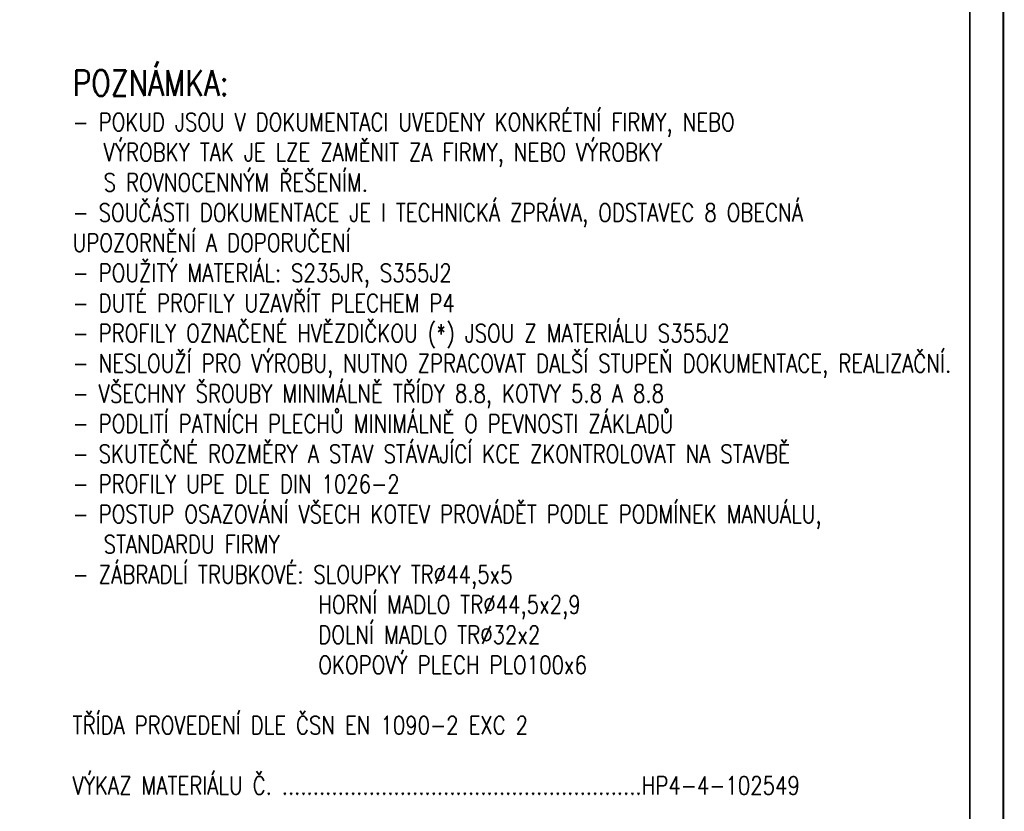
# Paper-space layout 'Layout1' of a CAD drawing. Extents: x -2 to 1083, y -36 to 422.
# Tile 75 of 93: x 701 to 891, y 114 to 267. Entities that reach past the tile are written whole.
import ezdxf
from ezdxf.enums import TextEntityAlignment as Align

# ---------------------------------------------------------------- set-up
doc = ezdxf.new("R2010")
doc.units = 0
doc.layers.get('DEFPOINTS').update_dxf_attribs({"color": 132, "linetype": 'CONTINUOUS'})
doc.layers.add('RAMECEK_HP', color=251, linetype='CONTINUOUS')
doc.layers.add('SS_TEXT35', color=2, linetype='CONTINUOUS', lineweight=35)
doc.styles.add('ROMANS', font='romans.shx', dxfattribs={"width": 0.8})

# ---------------------------------------------------------------- blocks, each defined once
blk = doc.blocks.new('*U6')
at = {"layer": 'DEFPOINTS'}
blk.add_lwpolyline([(891, 0), (681, 0), (681, 297), (891, 297)], close=True, dxfattribs=at)
at = {"layer": 'RAMECEK_HP', "lineweight": 35, "const_width": 0.35}
for points in [[(0, 420), (0, 0), (891, 0), (891, 420)], [(6.5, 413.5), (6.5, 6.5), (884.5, 6.5), (884.5, 413.5)]]:
    blk.add_lwpolyline(points, close=True, dxfattribs=at)
at = {"layer": 'DEFPOINTS', "style": 'ROMANS', "width": 0.8}
blk.add_attdef('TISK', text='', height=10, dxfattribs=at).set_placement((891, -33), align=Align.RIGHT)

psp = doc.layouts.get("Layout1")

# ---------------------------------------------------------------- block references
at = {"layer": 'RAMECEK_HP'}
psp.add_blockref('*U6', (0, 0), dxfattribs=at)

# ---------------------------------------------------------------- texts
at = {"layer": 'SS_TEXT35', "insert": (711, 117.25), "char_height": 3.5, "attachment_point": 7, "style": 'ROMANS'}
psp.add_mtext_dynamic_manual_height_columns('\\pxt1.71429;{\\H1.42857x;\\C4;POZNÁMKA:\\H0.7x;\\P\\pt1.71429,2;}- POKUD JSOU V\\~DOKUMENTACI UVEDENY KONKRÉTNÍ FIRMY, NEBO ^I^IVÝROBKY TAK JE LZE ZAMĚNIT ZA FIRMY, NEBO VÝROBKY ^I^I^IS\\~ROVNOCENNÝM ŘEŠENÍM.\\P- SOUČÁSTI DOKUMENTACE JE I TECHNICKÁ ZPRÁVA, ODSTAVEC 8 OBECNÁ UPOZORNĚNÍ A DOPORUČENÍ\\P\\pb0.25,t1.71429;- POUŽITÝ MATERIÁL: S235JR, S355J2\\P- DUTÉ PROFILY UZAVŘÍT PLECHEM P4\\P{\\A1;- PROFILY OZNAČENÉ HVĚZDIČKOU (*) JSOU Z MATERIÁLU S355J2\\P}- NESLOUŽÍ PRO VÝROBU, NUTNO ZPRACOVAT DALŠÍ STUPEŇ DOKUMENTACE, REALIZAČNÍ.\\P- VŠECHNY ŠROUBY MINIMÁLNĚ TŘÍDY 8.8, KOTVY 5.8 A 8.8\\P- PODLITÍ PATNÍCH PLECHŮ MINIMÁLNĚ O PEVNOSTI ZÁKLADŮ\\P- SKUTEČNÉ ROZMĚRY A STAV STÁVAJÍCÍ KCE ZKONTROLOVAT NA STAVBĚ\\P- PROFILY UPE DLE DIN 1026-2\\P- POSTUP OSAZOVÁNÍ VŠECH KOTEV PROVÁDĚT PODLE PODMÍNEK MANUÁLU, ^ISTANDARDU FIRMY\\P\\pt1.71429,15;- ZÁBRADLÍ TRUBKOVÉ: SLOUPKY TR%%C44,5x5\\P\\pt1.71429,13.571;^I^IHORNÍ MADLO TR%%C44,5x2,9\\P\\pql;^I^IDOLNÍ MADLO TR%%C32x2\\P\\pq*,t1.71429,13.57143,15;^I^IOKOPOVÝ PLECH PLO100x6\\P\\pt1.71429;\\PTŘÍDA PROVEDENÍ DLE ČSN EN 1090-2 EXC 2\\P\\PVÝKAZ MATERIÁLU Č. ..........................................................HP4-4-102549', width=171.23819, gutter_width=17.5, heights=[216.8011], dxfattribs=at)

doc.saveas('drawing.dxf')
